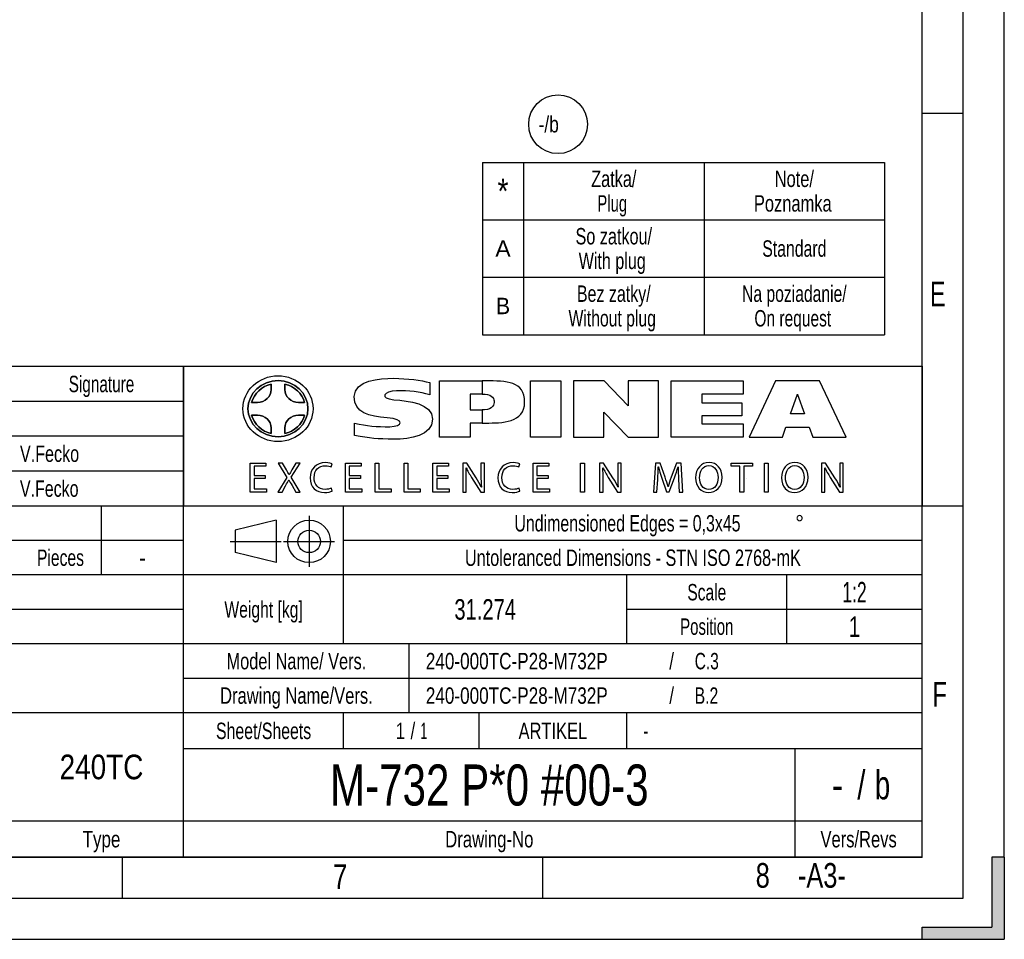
# Model space of a CAD drawing. Header units: millimetres. Extents: x 0 to 420, y 0 to 297.
# Tile 103 of 108: x 300 to 420, y 0 to 112. Entities that reach past the tile are written whole.
import ezdxf
from ezdxf.enums import TextEntityAlignment as Align

# ---------------------------------------------------------------- set-up
doc = ezdxf.new("R2010")
doc.units = ezdxf.units.MM
doc.header["$LTSCALE"] = 23.1
doc.layers.get('0').update_dxf_attribs({"linetype": 'CONTINUOUS'})
doc.styles.get("Standard").update_dxf_attribs({"font": 'txt', "width": 0.8})
doc.styles.add('TEXTSTYLE_2', font='txt', dxfattribs={"width": 0.7})
doc.styles.add('TEXTSTYLE_3', font='txt', dxfattribs={"width": 0.75})
doc.styles.add('TEXTSTYLE_4', font='txt', dxfattribs={"width": 0.75})
doc.styles.add('TEXTSTYLE_6', font='txt', dxfattribs={"width": 0.9})
doc.styles.add('TEXTSTYLE_8', font='gdt', dxfattribs={"width": 0.75})

# ---------------------------------------------------------------- blocks, each defined once
blk = doc.blocks.new('BALLOON_BL0', base_point=(325.37, 99.33))
at = {"color": 7, "linetype": 'Continuous'}
blk.add_circle((325.37, 99.33), 3.58, dxfattribs=at)
at = {"color": 7, "linetype": 'Continuous', "width": 0.793651}
blk.add_text('-/b', height=2, dxfattribs=at).set_placement((322.99, 98.33))

msp = doc.modelspace()

# ---------------------------------------------------------------- linework, layer by layer
at = {"color": 7, "linetype": 'Continuous'}
for p, q in [((415, 5), (415, 292)), ((410, 10), (410, 287)), ((420, 10), (420, 287)), ((410, 100.67), (415, 100.67)), ((356.41811, 94.68703), (405.41811, 94.68703)), ((356.41811, 94.68703), (356.41811, 73.68703)), ((361.41811, 94.68703), (361.41811, 73.68703)), ((383.41811, 94.68703), (383.41811, 73.68703)), ((405.41811, 94.68703), (405.41811, 73.68703)), ((356.41811, 87.68703), (405.41811, 87.68703)), ((356.41811, 80.68703), (405.41811, 80.68703)), ((356.41811, 73.68703), (405.41811, 73.68703)), ((409.99904, 69.80551), (224.99904, 69.80551)), ((319.99904, 10.00551), (319.99904, 69.80551)), ((409.99904, 10.00551), (409.99904, 69.80551)), ((351.18902, 68.04783), (356.37917, 68.04783)), ((351.18902, 61.21346), (351.18902, 68.04783)), ((362.26298, 68.04783), (365.97562, 68.04783)), ((362.26298, 61.21346), (362.26298, 68.04783)), ((365.97562, 68.04783), (365.97562, 61.21346)), ((379.41293, 68.04783), (388.16183, 68.04783)), ((379.41293, 61.21346), (379.41293, 68.04783)), ((388.16183, 68.04783), (388.16183, 66.44198)), ((392.13129, 68.04783), (388.93265, 61.21346)), ((397.50127, 68.04783), (392.13129, 68.04783)), ((400.71296, 61.21346), (397.50127, 68.04783)), ((356.37917, 66.44198), (354.90174, 66.44198)), ((354.90174, 66.44198), (354.90174, 64.52781)), ((388.16183, 66.44198), (383.1388, 66.44198)), ((383.1388, 66.44198), (383.1388, 65.40129)), ((393.95568, 64.02687), (394.80358, 66.44198)), ((394.80358, 66.44198), (394.80358, 66.41623)), ((394.80358, 66.41623), (395.66418, 64.02687)), ((319.99904, 65.55551), (224.99904, 65.55551)), ((383.1388, 65.40129), (388.03324, 65.40129)), ((388.03324, 65.40129), (388.03324, 63.8085)), ((354.90174, 64.52781), (356.37917, 64.52781)), ((388.03324, 63.8085), (383.1388, 63.8085)), ((383.1388, 63.8085), (383.1388, 62.81913)), ((395.66418, 64.02687), (393.95568, 64.02687)), ((356.37917, 62.92196), (354.90174, 62.92196)), ((354.90174, 62.92196), (354.90174, 61.21346)), ((383.1388, 62.81913), (388.16183, 62.81913)), ((388.16183, 62.81913), (388.16183, 61.21346)), ((392.96631, 61.21346), (393.39035, 62.42084)), ((393.39035, 62.42084), (396.24238, 62.42084)), ((396.24238, 62.42084), (396.66625, 61.21346)), ((319.99904, 61.30551), (224.99904, 61.30551)), ((354.90174, 61.21346), (351.18902, 61.21346)), ((365.97562, 61.21346), (362.26298, 61.21346)), ((388.16183, 61.21346), (379.41293, 61.21346)), ((388.93265, 61.21346), (392.96631, 61.21346)), ((396.66625, 61.21346), (400.71296, 61.21346)), ((328.12121, 58.03899), (330.03362, 58.03899)), ((328.12121, 54.50768), (328.12121, 58.03899)), ((330.03362, 57.65658), (328.5823, 57.65658)), ((328.5823, 57.65658), (328.5823, 56.54056)), ((330.03362, 58.03899), (330.03362, 57.65658)), ((339.71606, 58.03899), (341.62847, 58.03899)), ((339.71606, 54.50768), (339.71606, 58.03899)), ((341.62847, 57.65658), (340.17714, 57.65658)), ((340.17714, 57.65658), (340.17714, 56.54056)), ((341.62847, 58.03899), (341.62847, 57.65658)), ((343.34173, 58.03899), (343.80281, 58.03899)), ((343.34173, 54.50768), (343.34173, 58.03899)), ((343.80281, 58.03899), (343.80281, 54.89009)), ((346.86263, 58.03899), (347.32372, 58.03899)), ((346.86263, 54.50768), (346.86263, 58.03899)), ((347.32372, 58.03899), (347.32372, 54.89009)), ((350.38345, 58.03899), (352.29586, 58.03899)), ((350.38345, 54.50768), (350.38345, 58.03899)), ((352.29586, 57.65658), (350.84453, 57.65658)), ((350.84453, 57.65658), (350.84453, 56.54056)), ((352.29586, 58.03899), (352.29586, 57.65658)), ((362.59124, 58.03899), (364.50365, 58.03899)), ((362.59124, 54.50768), (362.59124, 58.03899)), ((364.50365, 57.65658), (363.05232, 57.65658)), ((363.05232, 57.65658), (363.05232, 56.54056)), ((364.50365, 58.03899), (364.50365, 57.65658)), ((368.37557, 58.03899), (368.83665, 58.03899)), ((368.37557, 54.50768), (368.37557, 58.03899)), ((368.83665, 58.03899), (368.83665, 54.50768)), ((386.71879, 58.03899), (389.33323, 58.03899)), ((386.71879, 57.65129), (386.71879, 58.03899)), ((387.793, 57.65129), (386.71879, 57.65129)), ((387.793, 54.50768), (387.793, 57.65129)), ((389.33323, 57.65129), (388.25408, 57.65129)), ((388.25408, 57.65129), (388.25408, 54.50768)), ((389.33323, 58.03899), (389.33323, 57.65129)), ((390.76374, 58.03899), (391.22482, 58.03899)), ((390.76374, 54.50768), (390.76374, 58.03899)), ((391.22482, 58.03899), (391.22482, 54.50768)), ((319.99904, 57.05551), (224.99904, 57.05551)), ((328.5823, 56.54056), (329.94975, 56.54056)), ((329.94975, 56.54056), (329.94975, 56.16327)), ((340.17714, 56.54056), (341.54459, 56.54056)), ((341.54459, 56.54056), (341.54459, 56.16327)), ((350.84453, 56.54056), (352.21198, 56.54056)), ((352.21198, 56.54056), (352.21198, 56.16327)), ((363.05232, 56.54056), (364.41969, 56.54056)), ((364.41969, 56.54056), (364.41969, 56.16327)), ((329.94975, 56.16327), (328.5823, 56.16327)), ((328.5823, 56.16327), (328.5823, 54.89009)), ((341.54459, 56.16327), (340.17714, 56.16327)), ((340.17714, 56.16327), (340.17714, 54.89009)), ((352.21198, 56.16327), (350.84453, 56.16327)), ((350.84453, 56.16327), (350.84453, 54.89009)), ((364.41969, 56.16327), (363.05232, 56.16327)), ((363.05232, 56.16327), (363.05232, 54.89009)), ((388.62034, 56.19908), (388.62549, 56.20423)), ((330.11221, 54.50768), (328.12121, 54.50768)), ((328.5823, 54.89009), (330.11221, 54.89009)), ((330.11221, 54.89009), (330.11221, 54.50768)), ((341.70705, 54.50768), (339.71606, 54.50768)), ((340.17714, 54.89009), (341.70705, 54.89009)), ((341.70705, 54.89009), (341.70705, 54.50768)), ((345.31173, 54.50768), (343.34173, 54.50768)), ((343.80281, 54.89009), (345.31173, 54.89009)), ((345.31173, 54.89009), (345.31173, 54.50768)), ((348.83264, 54.50768), (346.86263, 54.50768)), ((347.32372, 54.89009), (348.83264, 54.89009)), ((348.83264, 54.89009), (348.83264, 54.50768)), ((352.37444, 54.50768), (350.38345, 54.50768)), ((350.84453, 54.89009), (352.37444, 54.89009)), ((352.37444, 54.89009), (352.37444, 54.50768)), ((364.58232, 54.50768), (362.59124, 54.50768)), ((363.05232, 54.89009), (364.58232, 54.89009)), ((364.58232, 54.89009), (364.58232, 54.50768)), ((368.83665, 54.50768), (368.37557, 54.50768)), ((388.25408, 54.50768), (387.793, 54.50768)), ((391.22482, 54.50768), (390.76374, 54.50768)), ((409.99904, 52.80551), (224.99904, 52.80551)), ((309.99904, 44.40551), (309.99904, 52.80551)), ((339.49904, 36.00551), (339.49904, 52.80551)), ((410, 52.84), (415, 52.84)), ((335.29702, 51.5922), (335.29702, 45.4029)), ((331.27176, 51.0815), (326.26972, 49.85756)), ((331.27176, 51.0815), (331.27176, 45.9029)), ((326.26972, 49.85756), (326.26972, 47.12684)), ((319.99904, 48.60551), (224.99904, 48.60551)), ((325.66972, 48.4922), (331.87176, 48.4922)), ((332.17176, 48.4922), (338.40772, 48.4922)), ((409.99904, 48.60551), (339.49904, 48.60551)), ((331.27176, 45.9029), (326.26972, 47.12684)), ((409.99904, 44.40551), (224.99904, 44.40551)), ((373.99904, 36.00551), (373.99904, 44.40551)), ((393.49904, 36.00551), (393.49904, 44.40551)), ((319.99904, 40.20551), (224.99904, 40.20551)), ((409.99904, 40.20551), (373.99904, 40.20551)), ((409.99904, 36.00551), (224.99904, 36.00551)), ((347.49904, 27.60551), (347.49904, 36.00551)), ((409.99904, 31.80551), (319.99904, 31.80551)), ((409.99904, 27.60551), (224.99904, 27.60551)), ((339.49904, 23.20551), (339.49904, 27.60551)), ((355.99904, 23.20551), (355.99904, 27.60551)), ((373.99904, 23.20551), (373.99904, 27.60551)), ((409.99904, 23.20551), (319.99904, 23.20551)), ((394.49904, 10.00551), (394.49904, 23.20551)), ((409.99904, 14.40551), (224.99904, 14.40551)), ((20, 10), (410, 10)), ((409.99904, 10.00551), (224.99904, 10.00551)), ((312.5, 10), (312.5, 5)), ((363.75, 10), (363.75, 5)), ((420, 10), (418.5, 10)), ((418.5, 10), (418.5, 1.5)), ((420, 10), (420, 0)), ((15, 5), (415, 5)), ((410, 1.5), (418.5, 1.5)), ((410, 0), (410, 1.5)), ((10, 0), (410, 0)), ((410, 0), (420, 0))]:
    msp.add_line(p, q, dxfattribs=at)
at = {"color": 7, "linetype": 'Continuous', "const_width": 0.11932}
for points in [[(320.06968, 69.79758), (224.95036, 69.79758)], [(410.05966, 69.8), (319.94034, 69.8)], [(410.07585, 69.7912), (319.95653, 69.7912)], [(320, 10), (320, 69.8)], [(320.01002, 9.99758), (320.01002, 69.79758)], [(320.01619, 52.7912), (320.01619, 69.7912)], [(410, 10), (410, 69.8)], [(410.01619, 52.7912), (410.01619, 69.7912)], [(410.07585, 52.7912), (319.95653, 52.7912)], [(410.05966, 27.6), (319.94034, 27.6)], [(320, 10), (320, 27.6)], [(410, 10), (410, 27.6)], [(320.06968, 9.99758), (224.95036, 9.99758)], [(410.05966, 10), (319.94034, 10)], [(410.05966, 10), (319.94034, 10)]]:
    msp.add_lwpolyline(points, dxfattribs=at)
at = {"color": 7, "linetype": 'Continuous'}
for radius in [2.5893, 1.36536]:
    msp.add_circle((335.29702, 48.4922), radius, dxfattribs=at)
for points, knots in [([(335.77297, 64.6691), (335.77297, 66.87872), (333.8588, 68.67736), (331.50797, 68.67736), (329.15697, 68.67736), (327.22992, 66.87872), (327.22992, 64.6691), (327.22992, 62.45947), (329.15697, 60.66101), (331.50797, 60.66101), (333.8588, 60.66101), (335.77297, 62.45947), (335.77297, 64.6691)], [0, 0, 0, 0, 1, 1, 1, 2, 2, 2, 3, 3, 3, 4, 4, 4, 4]), ([(335.77297, 64.6691), (335.77297, 66.87872), (333.8588, 68.67736), (331.50797, 68.67736), (329.15697, 68.67736), (327.22992, 66.87872), (327.22992, 64.6691), (327.22992, 62.45947), (329.15697, 60.66101), (331.50797, 60.66101), (333.8588, 60.66101), (335.77297, 62.45947), (335.77297, 64.6691)], [0, 0, 0, 0, 0.35277801, 0.35277801, 0.35277801, 0.705556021, 0.705556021, 0.705556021, 1.058334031, 1.058334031, 1.058334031, 1.411112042, 1.411112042, 1.411112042, 1.411112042]), ([(335.1564, 64.6691), (335.1564, 62.78085), (333.51202, 61.25174), (331.50797, 61.25174), (329.50393, 61.25174), (327.84658, 62.78085), (327.84658, 64.6691), (327.84658, 66.55752), (329.50393, 68.09916), (331.50797, 68.09916), (333.51202, 68.09916), (335.1564, 66.55752), (335.1564, 64.6691)], [0, 0, 0, 0, 1, 1, 1, 2, 2, 2, 3, 3, 3, 4, 4, 4, 4]), ([(335.1564, 64.6691), (335.1564, 62.78085), (333.51202, 61.25174), (331.50797, 61.25174), (329.50393, 61.25174), (327.84658, 62.78085), (327.84658, 64.6691), (327.84658, 66.55752), (329.50393, 68.09916), (331.50797, 68.09916), (333.51202, 68.09916), (335.1564, 66.55752), (335.1564, 64.6691)], [0, 0, 0, 0, 0.35277801, 0.35277801, 0.35277801, 0.705556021, 0.705556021, 0.705556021, 1.058334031, 1.058334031, 1.058334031, 1.411112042, 1.411112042, 1.411112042, 1.411112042]), ([(335.1564, 64.6691), (335.1564, 66.55752), (333.51202, 68.09916), (331.50797, 68.09916), (329.50393, 68.09916), (327.84658, 66.55752), (327.84658, 64.6691), (327.84658, 62.78085), (329.50393, 61.25174), (331.50797, 61.25174), (333.51202, 61.25174), (335.1564, 62.78085), (335.1564, 64.6691)], [0, 0, 0, 0, 1, 1, 1, 2, 2, 2, 3, 3, 3, 4, 4, 4, 4]), ([(330.67295, 66.99426), (330.67295, 66.99426), (330.67295, 67.6753), (330.67295, 67.6753), (329.50393, 67.40542), (328.6047, 66.51907), (328.28332, 65.43992), (328.28332, 65.43992), (329.01577, 65.43992), (329.01577, 65.43992), (329.92788, 65.43992), (330.67295, 66.13366), (330.67295, 66.99426)], [0, 0, 0, 0, 1, 1, 1, 2, 2, 2, 3, 3, 3, 4, 4, 4, 4]), ([(330.67295, 66.99426), (330.67295, 66.99426), (330.67295, 67.6753), (330.67295, 67.6753), (329.50393, 67.40542), (328.6047, 66.51907), (328.28332, 65.43992), (328.28332, 65.43992), (329.01577, 65.43992), (329.01577, 65.43992), (329.92788, 65.43992), (330.67295, 66.13366), (330.67295, 66.99426)], [0, 0, 0, 0, 0.35277801, 0.35277801, 0.35277801, 0.705556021, 0.705556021, 0.705556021, 1.058334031, 1.058334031, 1.058334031, 1.411112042, 1.411112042, 1.411112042, 1.411112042]), ([(330.67295, 66.99426), (330.67295, 66.13366), (329.92788, 65.43992), (329.01577, 65.43992), (329.01577, 65.43992), (328.28332, 65.43992), (328.28332, 65.43992), (328.6047, 66.51907), (329.50393, 67.40542), (330.67295, 67.6753), (330.67295, 67.6753), (330.67295, 66.99426), (330.67295, 66.99426)], [0, 0, 0, 0, 1, 1, 1, 2, 2, 2, 3, 3, 3, 4, 4, 4, 4]), ([(334.00017, 65.43992), (334.00017, 65.43992), (334.73245, 65.43992), (334.73245, 65.43992), (334.43691, 66.51907), (333.51202, 67.40542), (332.343, 67.6753), (332.343, 67.6753), (332.343, 66.99426), (332.343, 66.99426), (332.343, 66.13366), (333.08806, 65.43992), (334.00017, 65.43992)], [0, 0, 0, 0, 1, 1, 1, 2, 2, 2, 3, 3, 3, 4, 4, 4, 4]), ([(334.00017, 65.43992), (334.00017, 65.43992), (334.73245, 65.43992), (334.73245, 65.43992), (334.43691, 66.51907), (333.51202, 67.40542), (332.343, 67.6753), (332.343, 67.6753), (332.343, 66.99426), (332.343, 66.99426), (332.343, 66.13366), (333.08806, 65.43992), (334.00017, 65.43992)], [0, 0, 0, 0, 0.35277801, 0.35277801, 0.35277801, 0.705556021, 0.705556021, 0.705556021, 1.058334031, 1.058334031, 1.058334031, 1.411112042, 1.411112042, 1.411112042, 1.411112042]), ([(334.73245, 65.43992), (334.73245, 65.43992), (334.00017, 65.43992), (334.00017, 65.43992), (333.08806, 65.43992), (332.343, 66.13366), (332.343, 66.99426), (332.343, 66.99426), (332.343, 67.6753), (332.343, 67.6753), (333.51202, 67.40542), (334.43691, 66.51907), (334.73245, 65.43992)], [0, 0, 0, 0, 1, 1, 1, 2, 2, 2, 3, 3, 3, 4, 4, 4, 4]), ([(349.99424, 66.35203), (349.99424, 66.35203), (349.99424, 67.86791), (349.99424, 67.86791), (348.94085, 68.11221), (347.29646, 68.36903), (345.60075, 68.36903), (343.89224, 68.36903), (340.83463, 68.13779), (340.79618, 66.14636), (340.77033, 64.1424), (342.59464, 63.73141), (344.80417, 63.5515), (347.01371, 63.37176), (346.70565, 62.4981), (345.12538, 62.47235), (343.55807, 62.45965), (342.31197, 62.56231), (340.83463, 62.92196), (340.83463, 62.92196), (340.83463, 61.41895), (340.83463, 61.41895), (342.71026, 61.04642), (343.62237, 60.96934), (345.62641, 60.94359), (347.61776, 60.93071), (350.32833, 61.3932), (350.32833, 63.37176), (350.32833, 65.33708), (347.42505, 65.59408), (345.62641, 65.76112), (343.81507, 65.92799), (344.40615, 66.81452), (345.93474, 66.84027), (347.4635, 66.85297), (348.78677, 66.73744), (349.99424, 66.35203)], [0, 0, 0, 0, 1, 1, 1, 2, 2, 2, 3, 3, 3, 4, 4, 4, 5, 5, 5, 6, 6, 6, 7, 7, 7, 8, 8, 8, 9, 9, 9, 10, 10, 10, 11, 11, 11, 12, 12, 12, 12]), ([(356.37917, 62.92196), (356.37917, 62.92196), (356.37917, 64.52781), (356.37917, 64.52781), (356.37917, 64.52781), (356.67454, 64.52781), (356.67454, 64.52781), (357.70227, 64.52781), (357.84373, 65.27288), (357.85652, 65.52988), (357.85652, 65.74842), (357.65094, 66.44198), (356.73883, 66.44198), (356.73883, 66.44198), (356.37917, 66.44198), (356.37917, 66.44198), (356.37917, 66.44198), (356.37917, 68.04783), (356.37917, 68.04783), (356.37917, 68.04783), (356.81591, 68.04783), (356.81591, 68.04783), (359.32099, 68.04783), (361.55637, 68.03495), (361.55637, 65.46567), (361.55637, 62.92196), (358.76863, 62.92196), (356.82879, 62.92196), (356.82879, 62.92196), (356.37917, 62.92196), (356.37917, 62.92196)], [0, 0, 0, 0, 1, 1, 1, 2, 2, 2, 3, 3, 3, 4, 4, 4, 5, 5, 5, 6, 6, 6, 7, 7, 7, 8, 8, 8, 9, 9, 9, 10, 10, 10, 10]), ([(367.50421, 68.04783), (367.50421, 68.04783), (371.22989, 68.04783), (371.22989, 68.04783), (371.22989, 68.04783), (374.17171, 65.02876), (374.17171, 65.02876), (374.17171, 65.02876), (374.17171, 68.04783), (374.17171, 68.04783), (374.17171, 68.04783), (377.87165, 68.04783), (377.87165, 68.04783), (377.87165, 68.04783), (377.87165, 61.21346), (377.87165, 61.21346), (377.87165, 61.21346), (374.17171, 61.21346), (374.17171, 61.21346), (374.17171, 61.21346), (371.20414, 64.24524), (371.20414, 64.24524), (371.20414, 64.24524), (371.20414, 61.21346), (371.20414, 61.21346), (371.20414, 61.21346), (367.50421, 61.21346), (367.50421, 61.21346), (367.50421, 61.21346), (367.50421, 68.04783), (367.50421, 68.04783), (367.50421, 68.04783), (367.51708, 68.04783), (367.51708, 68.04783), (367.51708, 68.04783), (367.50421, 68.04783), (367.50421, 68.04783)], [0, 0, 0, 0, 1, 1, 1, 2, 2, 2, 3, 3, 3, 4, 4, 4, 5, 5, 5, 6, 6, 6, 7, 7, 7, 8, 8, 8, 9, 9, 9, 10, 10, 10, 11, 11, 11, 12, 12, 12, 12]), ([(330.67295, 61.62445), (330.67295, 61.62445), (330.67295, 62.31819), (330.67295, 62.31819), (330.67295, 63.17879), (329.92788, 63.8727), (329.01577, 63.8727), (329.01577, 63.8727), (328.28332, 63.8727), (328.28332, 63.8727), (328.6047, 62.7678), (329.50393, 61.90702), (330.67295, 61.62445)], [0, 0, 0, 0, 1, 1, 1, 2, 2, 2, 3, 3, 3, 4, 4, 4, 4]), ([(330.67295, 61.62445), (330.67295, 61.62445), (330.67295, 62.31819), (330.67295, 62.31819), (330.67295, 63.17879), (329.92788, 63.8727), (329.01577, 63.8727), (329.01577, 63.8727), (328.28332, 63.8727), (328.28332, 63.8727), (328.6047, 62.7678), (329.50393, 61.90702), (330.67295, 61.62445)], [0, 0, 0, 0, 0.35277801, 0.35277801, 0.35277801, 0.705556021, 0.705556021, 0.705556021, 1.058334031, 1.058334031, 1.058334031, 1.411112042, 1.411112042, 1.411112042, 1.411112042]), ([(330.67295, 61.62445), (329.50393, 61.90702), (328.6047, 62.7678), (328.28332, 63.8727), (328.28332, 63.8727), (329.01577, 63.8727), (329.01577, 63.8727), (329.92788, 63.8727), (330.67295, 63.17879), (330.67295, 62.31819), (330.67295, 62.31819), (330.67295, 61.62445), (330.67295, 61.62445)], [0, 0, 0, 0, 1, 1, 1, 2, 2, 2, 3, 3, 3, 4, 4, 4, 4]), ([(332.343, 62.31819), (332.343, 62.31819), (332.343, 61.62445), (332.343, 61.62445), (333.51202, 61.90702), (334.43691, 62.7678), (334.73245, 63.8727), (334.73245, 63.8727), (334.00017, 63.8727), (334.00017, 63.8727), (333.08806, 63.8727), (332.343, 63.17879), (332.343, 62.31819)], [0, 0, 0, 0, 1, 1, 1, 2, 2, 2, 3, 3, 3, 4, 4, 4, 4]), ([(332.343, 62.31819), (332.343, 62.31819), (332.343, 61.62445), (332.343, 61.62445), (333.51202, 61.90702), (334.43691, 62.7678), (334.73245, 63.8727), (334.73245, 63.8727), (334.00017, 63.8727), (334.00017, 63.8727), (333.08806, 63.8727), (332.343, 63.17879), (332.343, 62.31819)], [0, 0, 0, 0, 0.35277801, 0.35277801, 0.35277801, 0.705556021, 0.705556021, 0.705556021, 1.058334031, 1.058334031, 1.058334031, 1.411112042, 1.411112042, 1.411112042, 1.411112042]), ([(332.343, 62.31819), (332.343, 63.17879), (333.08806, 63.8727), (334.00017, 63.8727), (334.00017, 63.8727), (334.73245, 63.8727), (334.73245, 63.8727), (334.43691, 62.7678), (333.51202, 61.90702), (332.343, 61.62445), (332.343, 61.62445), (332.343, 62.31819), (332.343, 62.31819)], [0, 0, 0, 0, 1, 1, 1, 2, 2, 2, 3, 3, 3, 4, 4, 4, 4]), ([(333.68549, 54.50768), (333.68549, 54.50768), (333.22962, 55.28838), (333.22962, 55.28838), (333.04626, 55.587), (332.93628, 55.78086), (332.82621, 55.98511), (332.82621, 55.98511), (332.81572, 55.98511), (332.81572, 55.98511), (332.71624, 55.78086), (332.61137, 55.5923), (332.43331, 55.28309), (332.43331, 55.28309), (332.00892, 54.50768), (332.00892, 54.50768), (332.00892, 54.50768), (331.48495, 54.50768), (331.48495, 54.50768), (331.48495, 54.50768), (332.56428, 56.29432), (332.56428, 56.29432), (332.56428, 56.29432), (331.52685, 58.03899), (331.52685, 58.03899), (331.52685, 58.03899), (332.05601, 58.03899), (332.05601, 58.03899), (332.05601, 58.03899), (332.52238, 57.21119), (332.52238, 57.21119), (332.65335, 56.98065), (332.75284, 56.8025), (332.84721, 56.61394), (332.84721, 56.61394), (332.8629, 56.61394), (332.8629, 56.61394), (332.96248, 56.82349), (333.05155, 56.98595), (333.18252, 57.21119), (333.18252, 57.21119), (333.6593, 58.03899), (333.6593, 58.03899), (333.6593, 58.03899), (334.18847, 58.03899), (334.18847, 58.03899), (334.18847, 58.03899), (333.11443, 56.32043), (333.11443, 56.32043), (333.11443, 56.32043), (334.21466, 54.50768), (334.21466, 54.50768), (334.21466, 54.50768), (333.68549, 54.50768), (333.68549, 54.50768)], [0, 0, 0, 0, 1, 1, 1, 2, 2, 2, 3, 3, 3, 4, 4, 4, 5, 5, 5, 6, 6, 6, 7, 7, 7, 8, 8, 8, 9, 9, 9, 10, 10, 10, 11, 11, 11, 12, 12, 12, 13, 13, 13, 14, 14, 14, 15, 15, 15, 16, 16, 16, 17, 17, 17, 18, 18, 18, 18]), ([(333.68549, 54.50768), (333.68549, 54.50768), (333.22962, 55.28838), (333.22962, 55.28838), (333.04626, 55.587), (332.93628, 55.78086), (332.82621, 55.98511), (332.82621, 55.98511), (332.81572, 55.98511), (332.81572, 55.98511), (332.71624, 55.78086), (332.61137, 55.5923), (332.43331, 55.28309), (332.43331, 55.28309), (332.00892, 54.50768), (332.00892, 54.50768), (332.00892, 54.50768), (331.48495, 54.50768), (331.48495, 54.50768), (331.48495, 54.50768), (332.56428, 56.29432), (332.56428, 56.29432), (332.56428, 56.29432), (331.52685, 58.03899), (331.52685, 58.03899), (331.52685, 58.03899), (332.05601, 58.03899), (332.05601, 58.03899), (332.05601, 58.03899), (332.52238, 57.21119), (332.52238, 57.21119), (332.65335, 56.98065), (332.75284, 56.8025), (332.84721, 56.61394), (332.84721, 56.61394), (332.8629, 56.61394), (332.8629, 56.61394), (332.96248, 56.82349), (333.05155, 56.98595), (333.18252, 57.21119), (333.18252, 57.21119), (333.6593, 58.03899), (333.6593, 58.03899), (333.6593, 58.03899), (334.18847, 58.03899), (334.18847, 58.03899), (334.18847, 58.03899), (333.11443, 56.32043), (333.11443, 56.32043), (333.11443, 56.32043), (334.21466, 54.50768), (334.21466, 54.50768), (334.21466, 54.50768), (333.68549, 54.50768), (333.68549, 54.50768)], [0, 0, 0, 0, 1, 1, 1, 2, 2, 2, 3, 3, 3, 4, 4, 4, 5, 5, 5, 6, 6, 6, 7, 7, 7, 8, 8, 8, 9, 9, 9, 10, 10, 10, 11, 11, 11, 12, 12, 12, 13, 13, 13, 14, 14, 14, 15, 15, 15, 16, 16, 16, 17, 17, 17, 18, 18, 18, 18]), ([(338.09707, 54.61775), (337.93462, 54.53396), (337.5941, 54.45), (337.1645, 54.45), (336.16896, 54.45), (335.42504, 55.07883), (335.42504, 56.24194), (335.42504, 57.35266), (336.17425, 58.09667), (337.26928, 58.09667), (337.70408, 58.09667), (337.987, 58.0023), (338.10757, 57.9395), (338.10757, 57.9395), (337.9923, 57.5675), (337.9923, 57.5675), (337.82464, 57.65129), (337.5784, 57.71408), (337.28498, 57.71408), (336.45718, 57.71408), (335.90703, 57.18491), (335.90703, 56.25764), (335.90703, 55.38786), (336.4048, 54.8377), (337.25878, 54.8377), (337.54171, 54.8377), (337.82464, 54.89538), (338.00799, 54.98446), (338.00799, 54.98446), (338.09707, 54.61775), (338.09707, 54.61775)], [0, 0, 0, 0, 1, 1, 1, 2, 2, 2, 3, 3, 3, 4, 4, 4, 5, 5, 5, 6, 6, 6, 7, 7, 7, 8, 8, 8, 9, 9, 9, 10, 10, 10, 10]), ([(338.09707, 54.61775), (337.93462, 54.53396), (337.5941, 54.45), (337.1645, 54.45), (336.16896, 54.45), (335.42504, 55.07883), (335.42504, 56.24194), (335.42504, 57.35266), (336.17425, 58.09667), (337.26928, 58.09667), (337.70408, 58.09667), (337.987, 58.0023), (338.10757, 57.9395), (338.10757, 57.9395), (337.9923, 57.5675), (337.9923, 57.5675), (337.82464, 57.65129), (337.5784, 57.71408), (337.28498, 57.71408), (336.45718, 57.71408), (335.90703, 57.18491), (335.90703, 56.25764), (335.90703, 55.38786), (336.4048, 54.8377), (337.25878, 54.8377), (337.54171, 54.8377), (337.82464, 54.89538), (338.00799, 54.98446), (338.00799, 54.98446), (338.09707, 54.61775), (338.09707, 54.61775)], [0, 0, 0, 0, 1, 1, 1, 2, 2, 2, 3, 3, 3, 4, 4, 4, 5, 5, 5, 6, 6, 6, 7, 7, 7, 8, 8, 8, 9, 9, 9, 10, 10, 10, 10]), ([(354.01442, 54.50768), (354.01442, 54.50768), (354.01442, 58.03899), (354.01442, 58.03899), (354.01442, 58.03899), (354.51739, 58.03899), (354.51739, 58.03899), (354.51739, 58.03899), (355.64381, 56.25234), (355.64381, 56.25234), (355.90054, 55.83854), (356.11009, 55.46653), (356.27255, 55.10493), (356.27255, 55.10493), (356.28825, 55.11022), (356.28825, 55.11022), (356.24635, 55.58171), (356.23586, 56.0114), (356.23586, 56.56155), (356.23586, 56.56155), (356.23586, 58.03899), (356.23586, 58.03899), (356.23586, 58.03899), (356.66545, 58.03899), (356.66545, 58.03899), (356.66545, 58.03899), (356.66545, 54.50768), (356.66545, 54.50768), (356.66545, 54.50768), (356.20446, 54.50768), (356.20446, 54.50768), (356.20446, 54.50768), (355.08324, 56.29944), (355.08324, 56.29944), (354.83701, 56.69243), (354.60117, 57.09584), (354.42831, 57.47842), (354.42831, 57.47842), (354.41261, 57.47313), (354.41261, 57.47313), (354.43881, 57.02775), (354.44401, 56.60336), (354.44401, 56.01651), (354.44401, 56.01651), (354.44401, 54.50768), (354.44401, 54.50768), (354.44401, 54.50768), (354.01442, 54.50768), (354.01442, 54.50768)], [0, 0, 0, 0, 1, 1, 1, 2, 2, 2, 3, 3, 3, 4, 4, 4, 5, 5, 5, 6, 6, 6, 7, 7, 7, 8, 8, 8, 9, 9, 9, 10, 10, 10, 11, 11, 11, 12, 12, 12, 13, 13, 13, 14, 14, 14, 15, 15, 15, 16, 16, 16, 16]), ([(354.01442, 54.50768), (354.01442, 54.50768), (354.01442, 58.03899), (354.01442, 58.03899), (354.01442, 58.03899), (354.51739, 58.03899), (354.51739, 58.03899), (354.51739, 58.03899), (355.64381, 56.25234), (355.64381, 56.25234), (355.90054, 55.83854), (356.11009, 55.46653), (356.27255, 55.10493), (356.27255, 55.10493), (356.28825, 55.11022), (356.28825, 55.11022), (356.24635, 55.58171), (356.23586, 56.0114), (356.23586, 56.56155), (356.23586, 56.56155), (356.23586, 58.03899), (356.23586, 58.03899), (356.23586, 58.03899), (356.66545, 58.03899), (356.66545, 58.03899), (356.66545, 58.03899), (356.66545, 54.50768), (356.66545, 54.50768), (356.66545, 54.50768), (356.20446, 54.50768), (356.20446, 54.50768), (356.20446, 54.50768), (355.08324, 56.29944), (355.08324, 56.29944), (354.83701, 56.69243), (354.60117, 57.09584), (354.42831, 57.47842), (354.42831, 57.47842), (354.41261, 57.47313), (354.41261, 57.47313), (354.43881, 57.02775), (354.44401, 56.60336), (354.44401, 56.01651), (354.44401, 56.01651), (354.44401, 54.50768), (354.44401, 54.50768), (354.44401, 54.50768), (354.01442, 54.50768), (354.01442, 54.50768)], [0, 0, 0, 0, 1, 1, 1, 2, 2, 2, 3, 3, 3, 4, 4, 4, 5, 5, 5, 6, 6, 6, 7, 7, 7, 8, 8, 8, 9, 9, 9, 10, 10, 10, 11, 11, 11, 12, 12, 12, 13, 13, 13, 14, 14, 14, 15, 15, 15, 16, 16, 16, 16]), ([(360.97234, 54.61775), (360.80989, 54.53396), (360.46937, 54.45), (360.03969, 54.45), (359.04424, 54.45), (358.30032, 55.07883), (358.30032, 56.24194), (358.30032, 57.35266), (359.04953, 58.09667), (360.14455, 58.09667), (360.57935, 58.09667), (360.86228, 58.0023), (360.98284, 57.9395), (360.98284, 57.9395), (360.86757, 57.5675), (360.86757, 57.5675), (360.69991, 57.65129), (360.45367, 57.71408), (360.16025, 57.71408), (359.33246, 57.71408), (358.7823, 57.18491), (358.7823, 56.25764), (358.7823, 55.38786), (359.28007, 54.8377), (360.13406, 54.8377), (360.41698, 54.8377), (360.69991, 54.89538), (360.88327, 54.98446), (360.88327, 54.98446), (360.97234, 54.61775), (360.97234, 54.61775)], [0, 0, 0, 0, 1, 1, 1, 2, 2, 2, 3, 3, 3, 4, 4, 4, 5, 5, 5, 6, 6, 6, 7, 7, 7, 8, 8, 8, 9, 9, 9, 10, 10, 10, 10]), ([(360.97234, 54.61775), (360.80989, 54.53396), (360.46937, 54.45), (360.03969, 54.45), (359.04424, 54.45), (358.30032, 55.07883), (358.30032, 56.24194), (358.30032, 57.35266), (359.04953, 58.09667), (360.14455, 58.09667), (360.57935, 58.09667), (360.86228, 58.0023), (360.98284, 57.9395), (360.98284, 57.9395), (360.86757, 57.5675), (360.86757, 57.5675), (360.69991, 57.65129), (360.45367, 57.71408), (360.16025, 57.71408), (359.33246, 57.71408), (358.7823, 57.18491), (358.7823, 56.25764), (358.7823, 55.38786), (359.28007, 54.8377), (360.13406, 54.8377), (360.41698, 54.8377), (360.69991, 54.89538), (360.88327, 54.98446), (360.88327, 54.98446), (360.97234, 54.61775), (360.97234, 54.61775)], [0, 0, 0, 0, 1, 1, 1, 2, 2, 2, 3, 3, 3, 4, 4, 4, 5, 5, 5, 6, 6, 6, 7, 7, 7, 8, 8, 8, 9, 9, 9, 10, 10, 10, 10]), ([(370.68097, 54.50768), (370.68097, 54.50768), (370.68097, 58.03899), (370.68097, 58.03899), (370.68097, 58.03899), (371.18386, 58.03899), (371.18386, 58.03899), (371.18386, 58.03899), (372.31028, 56.25234), (372.31028, 56.25234), (372.5671, 55.83854), (372.77665, 55.46653), (372.9391, 55.10493), (372.9391, 55.10493), (372.9548, 55.11022), (372.9548, 55.11022), (372.91282, 55.58171), (372.90241, 56.0114), (372.90241, 56.56155), (372.90241, 56.56155), (372.90241, 58.03899), (372.90241, 58.03899), (372.90241, 58.03899), (373.33192, 58.03899), (373.33192, 58.03899), (373.33192, 58.03899), (373.33192, 54.50768), (373.33192, 54.50768), (373.33192, 54.50768), (372.87102, 54.50768), (372.87102, 54.50768), (372.87102, 54.50768), (371.74971, 56.29944), (371.74971, 56.29944), (371.50347, 56.69243), (371.26782, 57.09584), (371.09496, 57.47842), (371.09496, 57.47842), (371.07908, 57.47313), (371.07908, 57.47313), (371.10536, 57.02775), (371.11048, 56.60336), (371.11048, 56.01651), (371.11048, 56.01651), (371.11048, 54.50768), (371.11048, 54.50768), (371.11048, 54.50768), (370.68097, 54.50768), (370.68097, 54.50768)], [0, 0, 0, 0, 1, 1, 1, 2, 2, 2, 3, 3, 3, 4, 4, 4, 5, 5, 5, 6, 6, 6, 7, 7, 7, 8, 8, 8, 9, 9, 9, 10, 10, 10, 11, 11, 11, 12, 12, 12, 13, 13, 13, 14, 14, 14, 15, 15, 15, 16, 16, 16, 16]), ([(370.68097, 54.50768), (370.68097, 54.50768), (370.68097, 58.03899), (370.68097, 58.03899), (370.68097, 58.03899), (371.18386, 58.03899), (371.18386, 58.03899), (371.18386, 58.03899), (372.31028, 56.25234), (372.31028, 56.25234), (372.5671, 55.83854), (372.77665, 55.46653), (372.9391, 55.10493), (372.9391, 55.10493), (372.9548, 55.11022), (372.9548, 55.11022), (372.91282, 55.58171), (372.90241, 56.0114), (372.90241, 56.56155), (372.90241, 56.56155), (372.90241, 58.03899), (372.90241, 58.03899), (372.90241, 58.03899), (373.33192, 58.03899), (373.33192, 58.03899), (373.33192, 58.03899), (373.33192, 54.50768), (373.33192, 54.50768), (373.33192, 54.50768), (372.87102, 54.50768), (372.87102, 54.50768), (372.87102, 54.50768), (371.74971, 56.29944), (371.74971, 56.29944), (371.50347, 56.69243), (371.26782, 57.09584), (371.09496, 57.47842), (371.09496, 57.47842), (371.07908, 57.47313), (371.07908, 57.47313), (371.10536, 57.02775), (371.11048, 56.60336), (371.11048, 56.01651), (371.11048, 56.01651), (371.11048, 54.50768), (371.11048, 54.50768), (371.11048, 54.50768), (370.68097, 54.50768), (370.68097, 54.50768)], [0, 0, 0, 0, 1, 1, 1, 2, 2, 2, 3, 3, 3, 4, 4, 4, 5, 5, 5, 6, 6, 6, 7, 7, 7, 8, 8, 8, 9, 9, 9, 10, 10, 10, 11, 11, 11, 12, 12, 12, 13, 13, 13, 14, 14, 14, 15, 15, 15, 16, 16, 16, 16]), ([(380.31093, 56.05849), (380.28482, 56.55097), (380.25343, 57.14822), (380.25343, 57.5832), (380.25343, 57.5832), (380.24284, 57.5832), (380.24284, 57.5832), (380.11725, 57.17451), (379.97579, 56.72912), (379.79764, 56.24194), (379.79764, 56.24194), (379.17393, 54.52867), (379.17393, 54.52867), (379.17393, 54.52867), (378.8282, 54.52867), (378.8282, 54.52867), (378.8282, 54.52867), (378.25194, 56.21054), (378.25194, 56.21054), (378.08419, 56.71342), (377.94802, 57.16392), (377.84854, 57.5832), (377.84854, 57.5832), (377.83796, 57.5832), (377.83796, 57.5832), (377.82755, 57.14311), (377.80127, 56.55626), (377.76987, 56.0218), (377.76987, 56.0218), (377.67568, 54.50768), (377.67568, 54.50768), (377.67568, 54.50768), (377.2407, 54.50768), (377.2407, 54.50768), (377.2407, 54.50768), (377.48694, 58.03899), (377.48694, 58.03899), (377.48694, 58.03899), (378.06867, 58.03899), (378.06867, 58.03899), (378.06867, 58.03899), (378.67104, 56.33101), (378.67104, 56.33101), (378.8178, 55.89604), (378.93298, 55.50833), (379.02735, 55.14162), (379.02735, 55.14162), (379.03775, 55.14162), (379.03775, 55.14162), (379.13212, 55.49793), (379.25789, 55.88563), (379.41505, 56.33101), (379.41505, 56.33101), (380.04388, 58.03899), (380.04388, 58.03899), (380.04388, 58.03899), (380.62525, 58.03899), (380.62525, 58.03899), (380.62525, 58.03899), (380.84539, 54.50768), (380.84539, 54.50768), (380.84539, 54.50768), (380.39489, 54.50768), (380.39489, 54.50768), (380.39489, 54.50768), (380.31093, 56.05849), (380.31093, 56.05849)], [0, 0, 0, 0, 1, 1, 1, 2, 2, 2, 3, 3, 3, 4, 4, 4, 5, 5, 5, 6, 6, 6, 7, 7, 7, 8, 8, 8, 9, 9, 9, 10, 10, 10, 11, 11, 11, 12, 12, 12, 13, 13, 13, 14, 14, 14, 15, 15, 15, 16, 16, 16, 17, 17, 17, 18, 18, 18, 19, 19, 19, 20, 20, 20, 21, 21, 21, 22, 22, 22, 22]), ([(380.31093, 56.05849), (380.28482, 56.55097), (380.25343, 57.14822), (380.25343, 57.5832), (380.25343, 57.5832), (380.24284, 57.5832), (380.24284, 57.5832), (380.11725, 57.17451), (379.97579, 56.72912), (379.79764, 56.24194), (379.79764, 56.24194), (379.17393, 54.52867), (379.17393, 54.52867), (379.17393, 54.52867), (378.8282, 54.52867), (378.8282, 54.52867), (378.8282, 54.52867), (378.25194, 56.21054), (378.25194, 56.21054), (378.08419, 56.71342), (377.94802, 57.16392), (377.84854, 57.5832), (377.84854, 57.5832), (377.83796, 57.5832), (377.83796, 57.5832), (377.82755, 57.14311), (377.80127, 56.55626), (377.76987, 56.0218), (377.76987, 56.0218), (377.67568, 54.50768), (377.67568, 54.50768), (377.67568, 54.50768), (377.2407, 54.50768), (377.2407, 54.50768), (377.2407, 54.50768), (377.48694, 58.03899), (377.48694, 58.03899), (377.48694, 58.03899), (378.06867, 58.03899), (378.06867, 58.03899), (378.06867, 58.03899), (378.67104, 56.33101), (378.67104, 56.33101), (378.8178, 55.89604), (378.93298, 55.50833), (379.02735, 55.14162), (379.02735, 55.14162), (379.03775, 55.14162), (379.03775, 55.14162), (379.13212, 55.49793), (379.25789, 55.88563), (379.41505, 56.33101), (379.41505, 56.33101), (380.04388, 58.03899), (380.04388, 58.03899), (380.04388, 58.03899), (380.62525, 58.03899), (380.62525, 58.03899), (380.62525, 58.03899), (380.84539, 54.50768), (380.84539, 54.50768), (380.84539, 54.50768), (380.39489, 54.50768), (380.39489, 54.50768), (380.39489, 54.50768), (380.31093, 56.05849), (380.31093, 56.05849)], [0, 0, 0, 0, 1, 1, 1, 2, 2, 2, 3, 3, 3, 4, 4, 4, 5, 5, 5, 6, 6, 6, 7, 7, 7, 8, 8, 8, 9, 9, 9, 10, 10, 10, 11, 11, 11, 12, 12, 12, 13, 13, 13, 14, 14, 14, 15, 15, 15, 16, 16, 16, 17, 17, 17, 18, 18, 18, 19, 19, 19, 20, 20, 20, 21, 21, 21, 22, 22, 22, 22]), ([(385.61318, 56.31002), (385.61318, 55.09964), (384.87447, 54.45), (383.97347, 54.45), (383.03543, 54.45), (382.38597, 55.17831), (382.38597, 56.24705), (382.38597, 57.36836), (383.07741, 58.10178), (384.02039, 58.10178), (384.98982, 58.10178), (385.61318, 57.36307), (385.61318, 56.31002)], [0, 0, 0, 0, 1, 1, 1, 2, 2, 2, 3, 3, 3, 4, 4, 4, 4]), ([(385.61318, 56.31002), (385.61318, 55.09964), (384.87447, 54.45), (383.97347, 54.45), (383.03543, 54.45), (382.38597, 55.17831), (382.38597, 56.24705), (382.38597, 57.36836), (383.07741, 58.10178), (384.02039, 58.10178), (384.98982, 58.10178), (385.61318, 57.36307), (385.61318, 56.31002)], [0, 0, 0, 0, 1, 1, 1, 2, 2, 2, 3, 3, 3, 4, 4, 4, 4]), ([(382.86786, 56.25764), (382.86786, 55.49793), (383.27656, 54.82201), (383.99958, 54.82201), (384.72259, 54.82201), (385.13129, 55.48734), (385.13129, 56.28903), (385.13129, 56.99635), (384.7644, 57.72978), (384.00487, 57.72978), (383.24498, 57.72978), (382.86786, 57.02775), (382.86786, 56.25764)], [0, 0, 0, 0, 1, 1, 1, 2, 2, 2, 3, 3, 3, 4, 4, 4, 4]), ([(382.86786, 56.25764), (382.86786, 55.49793), (383.27656, 54.82201), (383.99958, 54.82201), (384.72259, 54.82201), (385.13129, 55.48734), (385.13129, 56.28903), (385.13129, 56.99635), (384.7644, 57.72978), (384.00487, 57.72978), (383.24498, 57.72978), (382.86786, 57.02775), (382.86786, 56.25764)], [0, 0, 0, 0, 1, 1, 1, 2, 2, 2, 3, 3, 3, 4, 4, 4, 4]), ([(396.08169, 56.31002), (396.08169, 55.09964), (395.34298, 54.45), (394.4418, 54.45), (393.50394, 54.45), (392.8543, 55.17831), (392.8543, 56.24705), (392.8543, 57.36836), (393.54575, 58.10178), (394.4889, 58.10178), (395.45816, 58.10178), (396.08169, 57.36307), (396.08169, 56.31002)], [0, 0, 0, 0, 1, 1, 1, 2, 2, 2, 3, 3, 3, 4, 4, 4, 4]), ([(396.08169, 56.31002), (396.08169, 55.09964), (395.34298, 54.45), (394.4418, 54.45), (393.50394, 54.45), (392.8543, 55.17831), (392.8543, 56.24705), (392.8543, 57.36836), (393.54575, 58.10178), (394.4889, 58.10178), (395.45816, 58.10178), (396.08169, 57.36307), (396.08169, 56.31002)], [0, 0, 0, 0, 1, 1, 1, 2, 2, 2, 3, 3, 3, 4, 4, 4, 4]), ([(393.3362, 56.25764), (393.3362, 55.49793), (393.74507, 54.82201), (394.46791, 54.82201), (395.19111, 54.82201), (395.59962, 55.48734), (395.59962, 56.28903), (395.59962, 56.99635), (395.23291, 57.72978), (394.4732, 57.72978), (393.71349, 57.72978), (393.3362, 57.02775), (393.3362, 56.25764)], [0, 0, 0, 0, 1, 1, 1, 2, 2, 2, 3, 3, 3, 4, 4, 4, 4]), ([(393.3362, 56.25764), (393.3362, 55.49793), (393.74507, 54.82201), (394.46791, 54.82201), (395.19111, 54.82201), (395.59962, 55.48734), (395.59962, 56.28903), (395.59962, 56.99635), (395.23291, 57.72978), (394.4732, 57.72978), (393.71349, 57.72978), (393.3362, 57.02775), (393.3362, 56.25764)], [0, 0, 0, 0, 1, 1, 1, 2, 2, 2, 3, 3, 3, 4, 4, 4, 4]), ([(397.72176, 54.50768), (397.72176, 54.50768), (397.72176, 58.03899), (397.72176, 58.03899), (397.72176, 58.03899), (398.22464, 58.03899), (398.22464, 58.03899), (398.22464, 58.03899), (399.35106, 56.25234), (399.35106, 56.25234), (399.60789, 55.83854), (399.81744, 55.46653), (399.97989, 55.10493), (399.97989, 55.10493), (399.99559, 55.11022), (399.99559, 55.11022), (399.95361, 55.58171), (399.9432, 56.0114), (399.9432, 56.56155), (399.9432, 56.56155), (399.9432, 58.03899), (399.9432, 58.03899), (399.9432, 58.03899), (400.37271, 58.03899), (400.37271, 58.03899), (400.37271, 58.03899), (400.37271, 54.50768), (400.37271, 54.50768), (400.37271, 54.50768), (399.9118, 54.50768), (399.9118, 54.50768), (399.9118, 54.50768), (398.7905, 56.29944), (398.7905, 56.29944), (398.54426, 56.69243), (398.3086, 57.09584), (398.13574, 57.47842), (398.13574, 57.47842), (398.11987, 57.47313), (398.11987, 57.47313), (398.14615, 57.02775), (398.15127, 56.60336), (398.15127, 56.01651), (398.15127, 56.01651), (398.15127, 54.50768), (398.15127, 54.50768), (398.15127, 54.50768), (397.72176, 54.50768), (397.72176, 54.50768)], [0, 0, 0, 0, 1, 1, 1, 2, 2, 2, 3, 3, 3, 4, 4, 4, 5, 5, 5, 6, 6, 6, 7, 7, 7, 8, 8, 8, 9, 9, 9, 10, 10, 10, 11, 11, 11, 12, 12, 12, 13, 13, 13, 14, 14, 14, 15, 15, 15, 16, 16, 16, 16]), ([(397.72176, 54.50768), (397.72176, 54.50768), (397.72176, 58.03899), (397.72176, 58.03899), (397.72176, 58.03899), (398.22464, 58.03899), (398.22464, 58.03899), (398.22464, 58.03899), (399.35106, 56.25234), (399.35106, 56.25234), (399.60789, 55.83854), (399.81744, 55.46653), (399.97989, 55.10493), (399.97989, 55.10493), (399.99559, 55.11022), (399.99559, 55.11022), (399.95361, 55.58171), (399.9432, 56.0114), (399.9432, 56.56155), (399.9432, 56.56155), (399.9432, 58.03899), (399.9432, 58.03899), (399.9432, 58.03899), (400.37271, 58.03899), (400.37271, 58.03899), (400.37271, 58.03899), (400.37271, 54.50768), (400.37271, 54.50768), (400.37271, 54.50768), (399.9118, 54.50768), (399.9118, 54.50768), (399.9118, 54.50768), (398.7905, 56.29944), (398.7905, 56.29944), (398.54426, 56.69243), (398.3086, 57.09584), (398.13574, 57.47842), (398.13574, 57.47842), (398.11987, 57.47313), (398.11987, 57.47313), (398.14615, 57.02775), (398.15127, 56.60336), (398.15127, 56.01651), (398.15127, 56.01651), (398.15127, 54.50768), (398.15127, 54.50768), (398.15127, 54.50768), (397.72176, 54.50768), (397.72176, 54.50768)], [0, 0, 0, 0, 1, 1, 1, 2, 2, 2, 3, 3, 3, 4, 4, 4, 5, 5, 5, 6, 6, 6, 7, 7, 7, 8, 8, 8, 9, 9, 9, 10, 10, 10, 11, 11, 11, 12, 12, 12, 13, 13, 13, 14, 14, 14, 15, 15, 15, 16, 16, 16, 16])]:
    msp.add_open_spline(points, degree=3, knots=knots, dxfattribs=at)
for points in [[(418.5, 1.5), (418.5, 10), (420, 10)], [(420, 10), (420, 0), (418.5, 1.5)], [(410, 0), (410, 1.5), (418.5, 1.5)], [(410, 0), (418.5, 1.5), (420, 0)]]:
    msp.add_solid(points, dxfattribs=at)

# ---------------------------------------------------------------- block references
msp.add_blockref('BALLOON_BL0', (365.62842, 99.33212), dxfattribs=at)

# ---------------------------------------------------------------- texts
for s, height, width, p in [('Zatka/', 2, 0.742063, (372.41811, 91.68703)), ('Note/', 2, 0.747619, (394.41811, 91.68703)), ('*', 3, 0.857143, (358.91811, 89.68703)), ('Plug', 2, 0.678571, (372.22763, 88.68703)), ('Poznamka', 2, 0.75, (394.22763, 88.68703)), ('So zatkou/', 2, 0.738095, (372.41811, 84.68703)), ('A', 2, 1.047619, (358.91811, 83.18703)), ('Standard', 2, 0.720238, (394.41811, 83.18703)), ('With plug', 2, 0.732804, (372.22763, 81.68703)), ('Bez zatky/', 2, 0.728571, (372.41811, 77.68703)), ('Na poziadanie/', 2, 0.714286, (394.41811, 77.68703)), ('B', 2, 0.97619, (358.91811, 76.18703)), ('Without plug', 2, 0.71627, (372.22763, 74.68703)), ('On request', 2, 0.707143, (394.22763, 74.68703)), ('-', 2, 0.904762, (314.99904, 45.50551)), ('31.274', 2.5, 0.734127, (356.74904, 38.95551)), ('1', 2, 0.761905, (346.41571, 24.40551)), ('/', 2, 0.761905, (347.93952, 24.40551)), ('1', 2, 0.571429, (349.27285, 24.40551)), ('240TC', 3, 0.847619, (309.99904, 19.50551)), ('M-732 P*0 #00-3', 5, 0.768254, (357.24904, 16.30551)), ('/', 3.5, 0.761905, (402.58238, 17.05551)), ('b', 3.5, 0.714286, (405.16571, 17.05551)), ('-', 3.5, 0.904762, (399.66571, 17.05551)), ('Vers/Revs', 2, 0.753968, (402.24904, 11.20551))]:
    msp.add_text(s, height=height, dxfattribs=dict(at, width=width)).set_placement(p, align=Align.CENTER)
for s, height, width, p in [('E', 3, 0.714286, (410.94115, 77.14644)), ('V.Fecko ', 2, 0.735119, (300.06154, 58.18051)), ('V.Fecko', 2, 0.727891, (300.06154, 53.93051)), ('F', 3, 0.714286, (411.24906, 28.3562)), ('-', 2, 0.714286, (376.01392, 24.40551)), ('7', 3, 0.785714, (338.19722, 6.14229)), ('8    -A3-', 3, 0.769841, (389.70701, 6.29202))]:
    msp.add_text(s, height=height, dxfattribs=dict(at, width=width)).set_placement(p)
for s, height, style, width, p in [('Signature', 2, 'TEXTSTYLE_2', 0.698413, (309.99904, 66.68051)), ('Undimensioned Edges = 0,3x45', 2, 'TEXTSTYLE_4', 0.72534, (374.08238, 49.70551)), ('Pieces', 2, 'TEXTSTYLE_2', 0.714286, (304.99904, 45.50551)), ('Untoleranced Dimensions - STN ISO 2768-mK', 2, 'TEXTSTYLE_4', 0.740418, (374.74904, 45.50551)), ('Scale', 2, 'TEXTSTYLE_2', 0.709524, (383.74904, 41.30551)), ('1:2', 2.5, 'TEXTSTYLE_6', 0.634921, (401.74904, 41.05551)), ('Weight [kg]', 2, 'TEXTSTYLE_2', 0.714286, (329.74904, 39.20551)), ('Position', 2, 'TEXTSTYLE_2', 0.681548, (383.74904, 37.10551)), ('1', 2.5, 'TEXTSTYLE_6', 0.761905, (401.74904, 36.85551)), ('Model Name/ Vers.', 2, 'TEXTSTYLE_4', 0.743697, (333.74904, 32.90551)), ('Drawing Name/Vers.', 2, 'TEXTSTYLE_4', 0.753968, (333.74904, 28.70551)), ('Sheet/Sheets', 2, 'TEXTSTYLE_2', 0.722222, (329.74904, 24.40551)), ('ARTIKEL', 2, 'TEXTSTYLE_3', 0.75, (364.99904, 24.40551)), ('Type', 2, 'TEXTSTYLE_2', 0.77381, (309.99904, 11.20551)), ('Drawing-No', 2, 'TEXTSTYLE_2', 0.761905, (357.24904, 11.20551))]:
    msp.add_text(s, height=height, dxfattribs=dict(at, style=style, width=width)).set_placement(p, align=Align.CENTER)
at = {"color": 7, "linetype": 'Continuous', "style": 'TEXTSTYLE_8'}
msp.add_text('~', height=2, dxfattribs=at).set_placement((395.05857, 49.70551), align=Align.CENTER)
at = {"color": 7, "linetype": 'Continuous', "style": 'TEXTSTYLE_2'}
for s, width, p in [('240-000TC-P28-M732P', 0.780702, (349.51392, 32.90551)), ('/ ', 0.77381, (379.18059, 32.90551)), ('C.3', 0.706349, (382.27583, 32.90551)), ('240-000TC-P28-M732P', 0.780702, (349.51392, 28.70551)), ('/ ', 0.77381, (379.18059, 28.70551)), ('B.2', 0.714286, (382.27583, 28.70551))]:
    msp.add_text(s, height=2, dxfattribs=dict(at, width=width)).set_placement(p)

doc.saveas('drawing.dxf')
